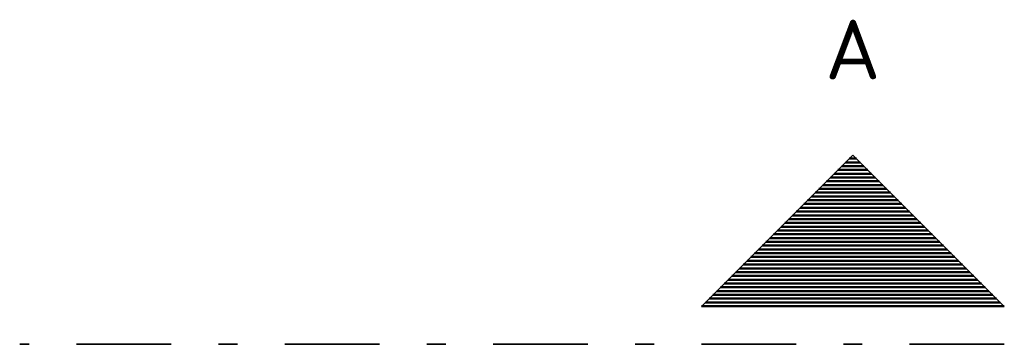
# Model space of a CAD drawing. Header units: millimetres. Extents: x -47 to 138, y -47 to 66.
# Tile 19 of 20: x 69.73 to 74.93, y -16.06 to -14.35. Entities that reach past the tile are written whole.
import ezdxf
from ezdxf.enums import TextEntityAlignment as Align

# ---------------------------------------------------------------- set-up
doc = ezdxf.new("R2010")
doc.units = ezdxf.units.MM
doc.linetypes.add('DASHDOTX2', pattern=[2, 1, -0.5, 0, -0.5])
doc.styles.add('isocp', font='isocp', dxfattribs={"width": 1.1})

msp = doc.modelspace()

# ---------------------------------------------------------------- hatches: boundary and pattern name
at = {"lineweight": 50}
h = msp.add_hatch(dxfattribs=at)
h.set_pattern_fill('Mau', color=4, scale=0.01, style=0, pattern_type=2)
h.set_pattern_definition([(0, (0, 0), (0, 0.02), [])])
h.paths.add_polyline_path([(74.932365, -15.861315), (74.132365, -15.061315), (73.332365, -15.861315)])

# ---------------------------------------------------------------- linework, layer by layer
at = {"color": 2, "linetype": 'Continuous', "lineweight": 35}
for p, q in [((73.332365, -15.861315), (74.132365, -15.061315)), ((74.132365, -15.061315), (74.932365, -15.861315)), ((73.332365, -15.861315), (74.932365, -15.861315))]:
    msp.add_line(p, q, dxfattribs=at)
at = {"color": 2, "linetype": 'DASHDOTX2', "lineweight": 35, "ltscale": 0.5}
msp.add_line((74.932365, -16.061315), (69.732365, -16.061315), dxfattribs=at)

# ---------------------------------------------------------------- texts
at = {"color": 2, "lineweight": 35, "style": 'isocp', "width": 1.15}
msp.add_text('A', height=0.315, dxfattribs=at).set_placement((74.132365, -14.661315), align=Align.CENTER)

doc.saveas('drawing.dxf')
